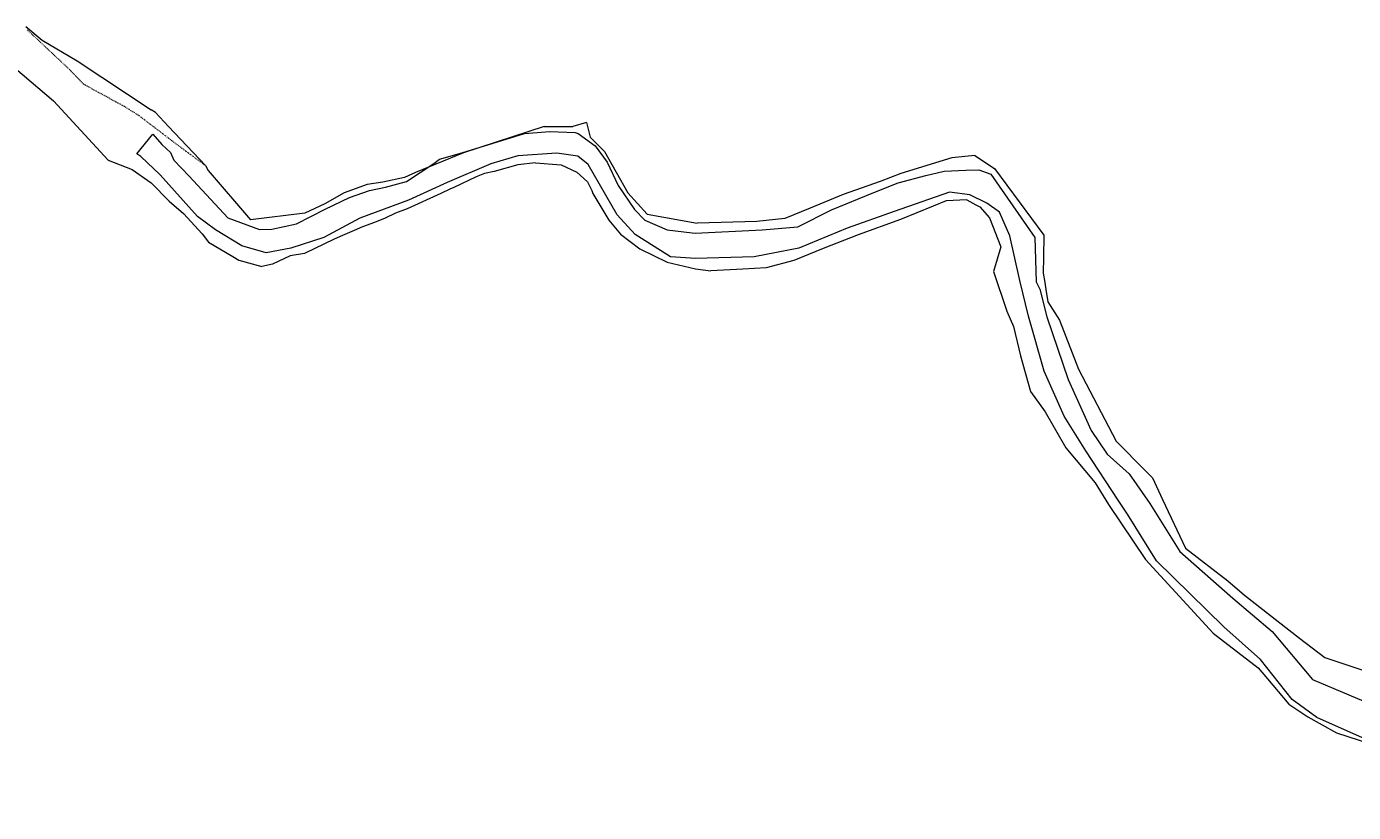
# Model space of a CAD drawing. Header units: metres. Extents: x 0 to 7695234, y 0 to 5586630.
# Tile 3 of 256: x 7404087 to 7496228, y 5508452 to 5562977. Entities that reach past the tile are written whole.
import ezdxf
from ezdxf import colors
from ezdxf.entities.mleader import LeaderData, LeaderLine
from ezdxf.math import Vec2, Vec3

# ---------------------------------------------------------------- set-up
doc = ezdxf.new("R2010")
doc.units = ezdxf.units.M
doc.header["$LTSCALE"] = 100
doc.header["$MEASUREMENT"] = 0
doc.linetypes.add('219-500', pattern=[0])
doc.linetypes.add('egug-500', pattern=[1, 0.5, -0.5])
for name, color, linetype in [('F_D-PPOZ TXT', 10, 'CONTINUOUS'), ('T_1-działka ewidencyjna', 253, 'CONTINUOUS'), ('T_1-kontur użytku gruntowego', 253, 'CONTINUOUS'), ('T_1-woda płynąca', 7, 'CONTINUOUS')]:
    doc.layers.add(name, color=color, linetype=linetype)
doc.styles.get("Standard").update_dxf_attribs({"font": 'Working1250', "width": 0.75})

msp = doc.modelspace()

# ---------------------------------------------------------------- linework, layer by layer
at = {"layer": 'T_1-działka ewidencyjna', "color": 7, "linetype": '219-500', "lineweight": 18, "flags": 128}
for points in [[(7404046.93854, 5562976.99632), (7405180.93854, 5562041.99632)], [(7405180.93854, 5562041.99632), (7407600.93854, 5560608.99632)], [(7403312.93854, 5560073.99632), (7405969.93854, 5557816.99632)], [(7407600.93854, 5560608.99632), (7412740.93854, 5557201.99632)], [(7405969.93854, 5557816.99632), (7409759.93854, 5553713.99632)], [(7413036.93854, 5557006.99632), (7412740.93854, 5557201.99632)], [(7413036.93854, 5557006.99632), (7413954.93854, 5556034.99632)], [(7442960.93854, 5556316.99632), (7442031.93854, 5556032.99632)], [(7442960.93854, 5556316.99632), (7443231.93854, 5555292.99632)], [(7416506.93854, 5553332.99632), (7413954.93854, 5556034.99632)], [(7440034.93854, 5556048.99632), (7434418.93854, 5554218.99632)], [(7440034.93854, 5556048.99632), (7442031.93854, 5556032.99632)], [(7443231.93854, 5555292.99632), (7444226.93854, 5554315.99632)], [(7444226.93854, 5554315.99632), (7445836.93854, 5551451.99632)], [(7409759.93854, 5553713.99632), (7411430.93854, 5553064.99632)], [(7434418.93854, 5554218.99632), (7431097.93854, 5552853.99632)], [(7438212.93854, 5553394.99632), (7436555.93854, 5552930.99632)], [(7439437.93854, 5553530.99632), (7438212.93854, 5553394.99632)], [(7439437.93854, 5553530.99632), (7441206.93854, 5553378.99632)], [(7441206.93854, 5553378.99632), (7442306.93854, 5552876.99632)], [(7468332.93854, 5553877.99632), (7464796.93854, 5552789.99632)], [(7469936.93854, 5554039.99632), (7468332.93854, 5553877.99632)], [(7469936.93854, 5554039.99632), (7471304.93854, 5553137.99632)], [(7411430.93854, 5553064.99632), (7412729.93854, 5552123.99632)], [(7416506.93854, 5553332.99632), (7416689.93854, 5552987.99632)], [(7416689.93854, 5552987.99632), (7419640.93854, 5549576.99632)], [(7430329.93854, 5552498.99632), (7428834.93854, 5552171.99632)], [(7431097.93854, 5552853.99632), (7430329.93854, 5552498.99632)], [(7435315.93854, 5552539.99632), (7433766.93854, 5551820.99632)], [(7435898.93854, 5552779.99632), (7435315.93854, 5552539.99632)], [(7436555.93854, 5552930.99632), (7435898.93854, 5552779.99632)], [(7442306.93854, 5552876.99632), (7443039.93854, 5552204.99632)], [(7464796.93854, 5552789.99632), (7463367.93854, 5552217.99632)], [(7471304.93854, 5553137.99632), (7474733.93854, 5548500.99632)], [(7412729.93854, 5552123.99632), (7413979.93854, 5550865.99632)], [(7427731.93854, 5552012.99632), (7426148.93854, 5551450.99632)], [(7428834.93854, 5552171.99632), (7427731.93854, 5552012.99632)], [(7433477.93854, 5551685.99632), (7432866.93854, 5551402.99632)], [(7433766.93854, 5551820.99632), (7433477.93854, 5551685.99632)], [(7443039.93854, 5552204.99632), (7443339.93854, 5551592.99632)], [(7443339.93854, 5551592.99632), (7443413.93854, 5551383.99632)], [(7463367.93854, 5552217.99632), (7460801.93854, 5551324.99632)], [(7413979.93854, 5550865.99632), (7414989.93854, 5550002.99632)], [(7424805.93854, 5550681.99632), (7423421.93854, 5550029.99632)], [(7426148.93854, 5551450.99632), (7424805.93854, 5550681.99632)], [(7432866.93854, 5551402.99632), (7430522.93854, 5550335.99632)], [(7443413.93854, 5551383.99632), (7444529.93854, 5549539.99632)], [(7445836.93854, 5551451.99632), (7447171.93854, 5549964.99632)], [(7460801.93854, 5551324.99632), (7458508.93854, 5550379.99632)], [(7467951.93854, 5550878.99632), (7467046.93854, 5550511.99632)], [(7469376.93854, 5550948.99632), (7467951.93854, 5550878.99632)], [(7469376.93854, 5550948.99632), (7470009.93854, 5550609.99632)], [(7470009.93854, 5550609.99632), (7470280.93854, 5550474.99632)], [(7414989.93854, 5550002.99632), (7416291.93854, 5548584.99632)], [(7423421.93854, 5550029.99632), (7419640.93854, 5549576.99632)], [(7428986.93854, 5549684.99632), (7428237.93854, 5549371.99632)], [(7429697.93854, 5550022.99632), (7428986.93854, 5549684.99632)], [(7430522.93854, 5550335.99632), (7429697.93854, 5550022.99632)], [(7447171.93854, 5549964.99632), (7450647.93854, 5549336.99632)], [(7456747.93854, 5549652.99632), (7454798.93854, 5549446.99632)], [(7458508.93854, 5550379.99632), (7456747.93854, 5549652.99632)], [(7467046.93854, 5550511.99632), (7464766.93854, 5549587.99632)], [(7470280.93854, 5550474.99632), (7470960.93854, 5549706.99632)], [(7470960.93854, 5549706.99632), (7471730.93854, 5547695.99632)], [(7426832.93854, 5548834.99632), (7426031.93854, 5548483.99632)], [(7427425.93854, 5549079.99632), (7426832.93854, 5548834.99632)], [(7428237.93854, 5549371.99632), (7427425.93854, 5549079.99632)], [(7444529.93854, 5549539.99632), (7445336.93854, 5548572.99632)], [(7454798.93854, 5549446.99632), (7450647.93854, 5549336.99632)], [(7464766.93854, 5549587.99632), (7461827.93854, 5548521.99632)], [(7416291.93854, 5548584.99632), (7416724.93854, 5548010.99632)], [(7416724.93854, 5548010.99632), (7418401.93854, 5547023.99632)], [(7425446.93854, 5548227.99632), (7423395.93854, 5547240.99632)], [(7426031.93854, 5548483.99632), (7425446.93854, 5548227.99632)], [(7445336.93854, 5548572.99632), (7446663.93854, 5547553.99632)], [(7461827.93854, 5548521.99632), (7459409.93854, 5547569.99632)], [(7474733.93854, 5548500.99632), (7474705.93854, 5546972.99632)], [(7418401.93854, 5547023.99632), (7418818.93854, 5546778.99632)], [(7422388.93854, 5547070.99632), (7421156.93854, 5546491.99632)], [(7423395.93854, 5547240.99632), (7422388.93854, 5547070.99632)], [(7446663.93854, 5547553.99632), (7448581.93854, 5546641.99632)], [(7459409.93854, 5547569.99632), (7457362.93854, 5546745.99632)], [(7471730.93854, 5547695.99632), (7471233.93854, 5545983.99632)], [(7474705.93854, 5546972.99632), (7474685.93854, 5545866.99632)], [(7418818.93854, 5546778.99632), (7420427.93854, 5546332.99632)], [(7421156.93854, 5546491.99632), (7420427.93854, 5546332.99632)], [(7448581.93854, 5546641.99632), (7450535.93854, 5546177.99632)], [(7450535.93854, 5546177.99632), (7451610.93854, 5546035.99632)], [(7453814.93854, 5546144.99632), (7451610.93854, 5546035.99632)], [(7455450.93854, 5546236.99632), (7453814.93854, 5546144.99632)], [(7457362.93854, 5546745.99632), (7455450.93854, 5546236.99632)], [(7471233.93854, 5545983.99632), (7472165.93854, 5543241.99632)], [(7474685.93854, 5545866.99632), (7474790.93854, 5545224.99632)], [(7474790.93854, 5545224.99632), (7474870.93854, 5544732.99632)], [(7474870.93854, 5544732.99632), (7475011.93854, 5543869.99632)], [(7472165.93854, 5543241.99632), (7472618.93854, 5542156.99632)], [(7475011.93854, 5543869.99632), (7475804.93854, 5542596.99632)], [(7475804.93854, 5542596.99632), (7476693.93854, 5540332.99632)], [(7472618.93854, 5542156.99632), (7473117.93854, 5540123.99632)], [(7473117.93854, 5540123.99632), (7473798.93854, 5537659.99632)], [(7476693.93854, 5540332.99632), (7477139.93854, 5539196.99632)], [(7477139.93854, 5539196.99632), (7479754.93854, 5534209.99632)], [(7473798.93854, 5537659.99632), (7474817.93854, 5536235.99632)], [(7474817.93854, 5536235.99632), (7476244.93854, 5533750.99632)], [(7479754.93854, 5534209.99632), (7481785.93854, 5532151.99632)], [(7476244.93854, 5533750.99632), (7478281.93854, 5531310.99632)], [(7481785.93854, 5532151.99632), (7482269.93854, 5531661.99632)], [(7478281.93854, 5531310.99632), (7479209.93854, 5529819.99632)], [(7482269.93854, 5531661.99632), (7482977.93854, 5530163.99632)], [(7479209.93854, 5529819.99632), (7481781.93854, 5526004.99632)], [(7482977.93854, 5530163.99632), (7484574.93854, 5526787.99632)], [(7484574.93854, 5526787.99632), (7487511.93854, 5524513.99632)], [(7481781.93854, 5526004.99632), (7486481.93854, 5520899.99632)], [(7487511.93854, 5524513.99632), (7488652.93854, 5523521.99632)], [(7488652.93854, 5523521.99632), (7491002.93854, 5521701.99632)], [(7491002.93854, 5521701.99632), (7492485.93854, 5520552.99632)], [(7486481.93854, 5520899.99632), (7487001.93854, 5520506.99632)], [(7487001.93854, 5520506.99632), (7489606.93854, 5518480.99632)], [(7492485.93854, 5520552.99632), (7494245.93854, 5519190.99632)], [(7489606.93854, 5518480.99632), (7490248.93854, 5517718.99632)], [(7494245.93854, 5519190.99632), (7497569.93854, 5518080.99632)], [(7490248.93854, 5517718.99632), (7491730.93854, 5515955.99632)], [(7491730.93854, 5515955.99632), (7493048.93854, 5515091.99632)], [(7493048.93854, 5515091.99632), (7495051.93854, 5513986.99632)], [(7495051.93854, 5513986.99632), (7497403.93854, 5513222.99632)]]:
    msp.add_lwpolyline(points, dxfattribs=at)
at = {"layer": 'T_1-kontur użytku gruntowego', "color": 3, "linetype": 'egug-500', "lineweight": 18, "flags": 128}
for points in [[(7407072.93854, 5559996.99632), (7404126.93854, 5562757.99632)], [(7408059.93854, 5558968.99632), (7407072.93854, 5559996.99632)], [(7410890.93854, 5557421.99632), (7408059.93854, 5558968.99632)], [(7411856.93854, 5556824.99632), (7410890.93854, 5557421.99632)], [(7414416.93854, 5554876.99632), (7411856.93854, 5556824.99632)], [(7416506.93854, 5553332.99632), (7414416.93854, 5554876.99632)]]:
    msp.add_lwpolyline(points, dxfattribs=at)
at = {"layer": 'T_1-woda płynąca', "linetype": 'Continuous', "lineweight": 18, "flags": 128}
msp.add_lwpolyline([(7497682.93854, 5513259.99632), (7493686.93854, 5515048.99632), (7491982.93854, 5516281.99632), (7489773.93854, 5519072.99632), (7487234.93854, 5521331.99632), (7482553.93854, 5525908.99632), (7480542.93854, 5529136.99632), (7479899.93854, 5530116.99632), (7477642.93854, 5533530.99632), (7476135.93854, 5535949.99632), (7474739.93854, 5539063.99632), (7473654.93854, 5542888.99632), (7473052.93854, 5545365.99632), (7472363.93854, 5548466.99632), (7471639.93854, 5550095.99632), (7470777.93854, 5550733.99632), (7469586.93854, 5551293.99632), (7468184.93854, 5551475.99632), (7464323.93854, 5550146.99632), (7461068.93854, 5548992.99632), (7457716.93854, 5547596.99632), (7454616.93854, 5547004.99632), (7450529.93854, 5546874.99632), (7448812.93854, 5547006.99632), (7446354.93854, 5548542.99632), (7445095.93854, 5549906.99632), (7443092.93854, 5553411.99632), (7442357.93854, 5553973.99632), (7440920.93854, 5554191.99632), (7438202.93854, 5554014.99632), (7436321.93854, 5553451.99632), (7433305.93854, 5552151.99632), (7430615.93854, 5550942.99632), (7427241.93854, 5549671.99632), (7424726.93854, 5548347.99632), (7422434.93854, 5547599.99632), (7420722.93854, 5547288.99632), (7419025.93854, 5547770.99632), (7417196.93854, 5548881.99632), (7415950.93854, 5549803.99632), (7413359.93854, 5552687.99632), (7412021.93854, 5553952.99632), (7411747.93854, 5554140.99632), (7412860.93854, 5555511.99632), (7413484.93854, 5554798.99632), (7414089.93854, 5554232.99632), (7414307.93854, 5553701.99632), (7415387.93854, 5552587.99632), (7418074.93854, 5549714.99632), (7420252.93854, 5548885.99632), (7421118.93854, 5548908.99632), (7422838.93854, 5549279.99632), (7424826.93854, 5550297.99632), (7426513.93854, 5551112.99632), (7427909.93854, 5551600.99632), (7429010.93854, 5551829.99632), (7430480.93854, 5552217.99632), (7432358.93854, 5553478.99632), (7432770.93854, 5553766.99632), (7434317.93854, 5554209.99632), (7438664.93854, 5555554.99632), (7440416.93854, 5555702.99632), (7442183.93854, 5555616.99632), (7442402.93854, 5555561.99632), (7443566.93854, 5554705.99632), (7444399.93854, 5553574.99632), (7445163.93854, 5551960.99632), (7446295.93854, 5550281.99632), (7447031.93854, 5549535.99632), (7448568.93854, 5548871.99632), (7450314.93854, 5548658.99632), (7450510.93854, 5548642.99632), (7455160.93854, 5548874.99632), (7457639.93854, 5549083.99632), (7459976.93854, 5550267.99632), (7462913.93854, 5551469.99632), (7464600.93854, 5552128.99632), (7466542.93854, 5552652.99632), (7467808.93854, 5552934.99632), (7469307.93854, 5553023.99632), (7470216.93854, 5553034.99632), (7471056.93854, 5552744.99632), (7474103.93854, 5548339.99632), (7474183.93854, 5545266.99632), (7474456.93854, 5544759.99632), (7474932.93854, 5542847.99632), (7476427.93854, 5538492.99632), (7478015.93854, 5534956.99632), (7479119.93854, 5533312.99632), (7480645.93854, 5531946.99632), (7482095.93854, 5529880.99632), (7484165.93854, 5526551.99632), (7487841.93854, 5523308.99632), (7490583.93854, 5521010.99632), (7493385.93854, 5517674.99632), (7498424.93854, 5515554.99632)], dxfattribs=at)

# ---------------------------------------------------------------- leaders
at = {"layer": 'F_D-PPOZ TXT'}
ml = msp.add_multileader_mtext('Standard', dxfattribs=at)
ml.set_content('{\\fArial|b1|i0|c238|p34;\\C10;wymiana}', color=256)
ml.set_leader_properties(color=6)
ml.build(insert=Vec2(0, 0))
ml.multileader.update_dxf_attribs({"dogleg_length": 0.36, "arrow_head_size": 0.2592})
ctx = ml.context
ctx.base_point, ctx.char_height, ctx.arrow_head_size, ctx.landing_gap_size, ctx.plane_origin, ctx.plane_x_axis, ctx.plane_y_axis = Vec3(7549798.49489, 5511099.9885), 28.8, 0.2592, 0.1296, Vec3(7546121.56027, 5499833.99459), Vec3(-0.1716967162, -0.9851498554), Vec3(0.9851498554, -0.1716967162)
notes = []
notes.append((ctx, [(0, (0, 0, 0), (0, 0), (1, 0), 1, [])]))
ctx.mtext.insert, ctx.mtext.text_direction, ctx.mtext.rotation, ctx.mtext.flow_direction = Vec3(7549816.82949, 5511096.66151), Vec3(-0.1716967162, -0.9851498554), 4.5398372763, 5
ml = msp.add_multileader_mtext('Standard', dxfattribs=at)
ml.set_content('{\\fArial|b1|i0|c238|p34;\\C10;wymiana}', color=256)
ml.set_leader_properties(color=6)
ml.build(insert=Vec2(0, 0))
ml.multileader.update_dxf_attribs({"dogleg_length": 0.36, "arrow_head_size": 0.2592})
ctx = ml.context
ctx.base_point, ctx.char_height, ctx.arrow_head_size, ctx.landing_gap_size, ctx.plane_origin, ctx.plane_x_axis, ctx.plane_y_axis = Vec3(7551678.22764, 5510757.0408), 28.8, 0.2592, 0.1296, Vec3(7548001.29302, 5499491.04689), Vec3(-0.1716967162, -0.9851498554), Vec3(0.9851498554, -0.1716967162)
notes.append((ctx, [(0, (0, 0, 0), (0, 0), (1, 0), 1, [])]))
ctx.mtext.insert, ctx.mtext.text_direction, ctx.mtext.rotation, ctx.mtext.flow_direction = Vec3(7551696.56224, 5510753.71381), Vec3(-0.1716967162, -0.9851498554), 4.5398372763, 5
ml = msp.add_multileader_mtext('Standard', dxfattribs=at)
ml.set_content('{\\fArial|b1|i0|c238|p34;\\C10;wymiana}', color=256)
ml.set_leader_properties(color=6)
ml.build(insert=Vec2(0, 0))
ml.multileader.update_dxf_attribs({"dogleg_length": 0.36, "arrow_head_size": 0.2592})
ctx = ml.context
ctx.base_point, ctx.char_height, ctx.arrow_head_size, ctx.landing_gap_size, ctx.plane_origin, ctx.plane_x_axis, ctx.plane_y_axis = Vec3(7550491.20102, 5510630.85019), 28.8, 0.2592, 0.1296, Vec3(7561757.19493, 5506953.91557), Vec3(0.9851498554, -0.1716967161), Vec3(0.1716967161, 0.9851498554)
notes.append((ctx, [(0, (0, 0, 0), (0, 0), (1, 0), 1, [])]))
ctx.mtext.insert, ctx.mtext.text_direction, ctx.mtext.rotation, ctx.mtext.flow_direction = Vec3(7550494.52801, 5510649.18479), Vec3(0.9851498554, -0.1716967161), 6.1106336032, 5
ml = msp.add_multileader_mtext('Standard', dxfattribs=at)
ml.set_content('{\\fArial|b1|i0|c238|p34;\\C10;wymiana}', color=256)
ml.set_leader_properties(color=6)
ml.build(insert=Vec2(0, 0))
ml.multileader.update_dxf_attribs({"dogleg_length": 0.36, "arrow_head_size": 0.2592})
ctx = ml.context
ctx.base_point, ctx.char_height, ctx.arrow_head_size, ctx.landing_gap_size, ctx.plane_origin, ctx.plane_x_axis, ctx.plane_y_axis = Vec3(7549727.87578, 5510382.49317), 28.8, 0.2592, 0.1296, Vec3(7546050.94116, 5499116.49925), Vec3(-0.1716967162, -0.9851498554), Vec3(0.9851498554, -0.1716967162)
notes.append((ctx, [(0, (0, 0, 0), (0, 0), (1, 0), 1, [])]))
ctx.mtext.insert, ctx.mtext.text_direction, ctx.mtext.rotation, ctx.mtext.flow_direction = Vec3(7549746.21038, 5510379.16617), Vec3(-0.1716967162, -0.9851498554), 4.5398372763, 5
ml = msp.add_multileader_mtext('Standard', dxfattribs=at)
ml.set_content('{\\fArial|b1|i0|c238|p34;\\C10;wymiana}', color=256)
ml.set_leader_properties(color=6)
ml.build(insert=Vec2(0, 0))
ml.multileader.update_dxf_attribs({"dogleg_length": 0.36, "arrow_head_size": 0.2592})
ctx = ml.context
ctx.base_point, ctx.char_height, ctx.arrow_head_size, ctx.landing_gap_size, ctx.plane_origin, ctx.plane_x_axis, ctx.plane_y_axis = Vec3(7551576.70975, 5510044.72323), 28.8, 0.2592, 0.1296, Vec3(7547899.77513, 5498778.72931), Vec3(-0.1716967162, -0.9851498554), Vec3(0.9851498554, -0.1716967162)
notes.append((ctx, [(0, (0, 0, 0), (0, 0), (1, 0), 1, [])]))
ctx.mtext.insert, ctx.mtext.text_direction, ctx.mtext.rotation, ctx.mtext.flow_direction = Vec3(7551595.04435, 5510041.39623), Vec3(-0.1716967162, -0.9851498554), 4.5398372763, 5
ml = msp.add_multileader_mtext('Standard', dxfattribs=at)
ml.set_content('{\\fArial|b1|i0|c238|p34;\\C10;wymiana}', color=256)
ml.set_leader_properties(color=6)
ml.build(insert=Vec2(0, 0))
ml.multileader.update_dxf_attribs({"dogleg_length": 0.36, "arrow_head_size": 0.2592})
ctx = ml.context
ctx.base_point, ctx.char_height, ctx.arrow_head_size, ctx.landing_gap_size, ctx.plane_origin, ctx.plane_x_axis, ctx.plane_y_axis = Vec3(7551676.72221, 5509902.49122), 28.8, 0.2592, 0.1296, Vec3(7547999.78759, 5498636.49731), Vec3(-0.1716967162, -0.9851498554), Vec3(0.9851498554, -0.1716967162)
notes.append((ctx, [(0, (0, 0, 0), (0, 0), (1, 0), 1, [])]))
ctx.mtext.insert, ctx.mtext.text_direction, ctx.mtext.rotation, ctx.mtext.flow_direction = Vec3(7551695.05681, 5509899.16423), Vec3(-0.1716967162, -0.9851498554), 4.5398372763, 5
ml = msp.add_multileader_mtext('Standard', dxfattribs=at)
ml.set_content('{\\fArial|b1|i0|c238|p34;\\C10;wymiana}', color=256)
ml.set_leader_properties(color=6)
ml.build(insert=Vec2(0, 0))
ml.multileader.update_dxf_attribs({"dogleg_length": 0.36, "arrow_head_size": 0.2592})
ctx = ml.context
ctx.base_point, ctx.char_height, ctx.arrow_head_size, ctx.landing_gap_size, ctx.plane_origin, ctx.plane_x_axis, ctx.plane_y_axis = Vec3(7549621.86063, 5509609.4832), 28.8, 0.2592, 0.1296, Vec3(7545944.926, 5498343.48929), Vec3(-0.1716967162, -0.9851498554), Vec3(0.9851498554, -0.1716967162)
notes.append((ctx, [(0, (0, 0, 0), (0, 0), (1, 0), 1, [])]))
ctx.mtext.insert, ctx.mtext.text_direction, ctx.mtext.rotation, ctx.mtext.flow_direction = Vec3(7549640.19523, 5509606.1562), Vec3(-0.1716967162, -0.9851498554), 4.5398372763, 5
ml = msp.add_multileader_mtext('Standard', dxfattribs=at)
ml.set_content('{\\fArial|b1|i0|c238|p34;\\C10;wymiana}', color=256)
ml.set_leader_properties(color=6)
ml.build(insert=Vec2(0, 0))
ml.multileader.update_dxf_attribs({"dogleg_length": 0.36, "arrow_head_size": 0.2592})
ctx = ml.context
ctx.base_point, ctx.char_height, ctx.arrow_head_size, ctx.landing_gap_size, ctx.plane_origin, ctx.plane_x_axis, ctx.plane_y_axis = Vec3(7551464.85129, 5509433.3776), 28.8, 0.2592, 0.1296, Vec3(7562730.84521, 5505756.44298), Vec3(0.9851498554, -0.1716967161), Vec3(0.1716967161, 0.9851498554)
notes.append((ctx, [(0, (0, 0, 0), (0, 0), (1, 0), 1, [])]))
ctx.mtext.insert, ctx.mtext.text_direction, ctx.mtext.rotation, ctx.mtext.flow_direction = Vec3(7551468.17829, 5509451.7122), Vec3(0.9851498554, -0.1716967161), 6.1106336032, 5
ml = msp.add_multileader_mtext('Standard', dxfattribs=at)
ml.set_content('{\\fArial|b1|i0|c238|p34;\\C10;wymiana}', color=256)
ml.set_leader_properties(color=6)
ml.build(insert=Vec2(0, 0))
ml.multileader.update_dxf_attribs({"dogleg_length": 0.36, "arrow_head_size": 0.2592})
ctx = ml.context
ctx.base_point, ctx.char_height, ctx.arrow_head_size, ctx.landing_gap_size, ctx.plane_origin, ctx.plane_x_axis, ctx.plane_y_axis = Vec3(7551594.33189, 5509249.23769), 28.8, 0.2592, 0.1296, Vec3(7551945.40562, 5521094.87885), Vec3(0.1716967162, 0.9851498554), Vec3(-0.9851498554, 0.1716967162)
notes.append((ctx, [(0, (0, 0, 0), (0, 0), (1, 0), 1, [])]))
ctx.mtext.insert, ctx.mtext.text_direction, ctx.mtext.rotation, ctx.mtext.flow_direction = Vec3(7551634.39875, 5509370.60458), Vec3(-0.1716967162, -0.9851498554), 4.5398372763, 5
ml = msp.add_multileader_mtext('Standard', dxfattribs=at)
ml.set_content('{\\fArial|b1|i0|c238|p34;\\C10;wymiana}', color=256)
ml.set_leader_properties(color=6)
ml.build(insert=Vec2(0, 0))
ml.multileader.update_dxf_attribs({"dogleg_length": 0.36, "arrow_head_size": 0.2592})
ctx = ml.context
ctx.base_point, ctx.char_height, ctx.arrow_head_size, ctx.landing_gap_size, ctx.plane_origin, ctx.plane_x_axis, ctx.plane_y_axis = Vec3(7549376.03959, 5508996.26268), 28.8, 0.2592, 0.1296, Vec3(7545699.10497, 5497730.26876), Vec3(-0.1716967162, -0.9851498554), Vec3(0.9851498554, -0.1716967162)
notes.append((ctx, [(0, (0, 0, 0), (0, 0), (1, 0), 1, [])]))
ctx.mtext.insert, ctx.mtext.text_direction, ctx.mtext.rotation, ctx.mtext.flow_direction = Vec3(7549394.37419, 5508992.93568), Vec3(-0.1716967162, -0.9851498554), 4.5398372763, 5
ml = msp.add_multileader_mtext('Standard', dxfattribs=at)
ml.set_content('{\\fArial|b1|i0|c238|p34;\\C10;wymiana}', color=256)
ml.set_leader_properties(color=6)
ml.build(insert=Vec2(0, 0))
ml.multileader.update_dxf_attribs({"dogleg_length": 0.36, "arrow_head_size": 0.2592})
ctx = ml.context
ctx.base_point, ctx.char_height, ctx.arrow_head_size, ctx.landing_gap_size, ctx.plane_origin, ctx.plane_x_axis, ctx.plane_y_axis = Vec3(7551386.0534, 5508972.71453), 28.8, 0.2592, 0.1296, Vec3(7562652.04732, 5505295.77991), Vec3(0.9851498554, -0.1716967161), Vec3(0.1716967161, 0.9851498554)
notes.append((ctx, [(0, (0, 0, 0), (0, 0), (1, 0), 1, [])]))
ctx.mtext.insert, ctx.mtext.text_direction, ctx.mtext.rotation, ctx.mtext.flow_direction = Vec3(7551389.3804, 5508991.04913), Vec3(0.9851498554, -0.1716967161), 6.1106336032, 5
for ctx, leaders in notes:
    for number, flags, end, landing, length, lines in leaders:
        leader = LeaderData()
        leader.index, (leader.has_last_leader_line, leader.has_dogleg_vector, leader.attachment_direction) = number, flags
        leader.last_leader_point, leader.dogleg_vector, leader.dogleg_length = Vec3(end), Vec3(landing), length
        for number, points, colour, breaks in lines:
            line = LeaderLine()
            line.index, line.vertices, line.color, line.breaks = number, Vec3.list(points), colors.encode_raw_color(colour), breaks
            leader.lines.append(line)
        ctx.leaders.append(leader)

doc.saveas('drawing.dxf')
